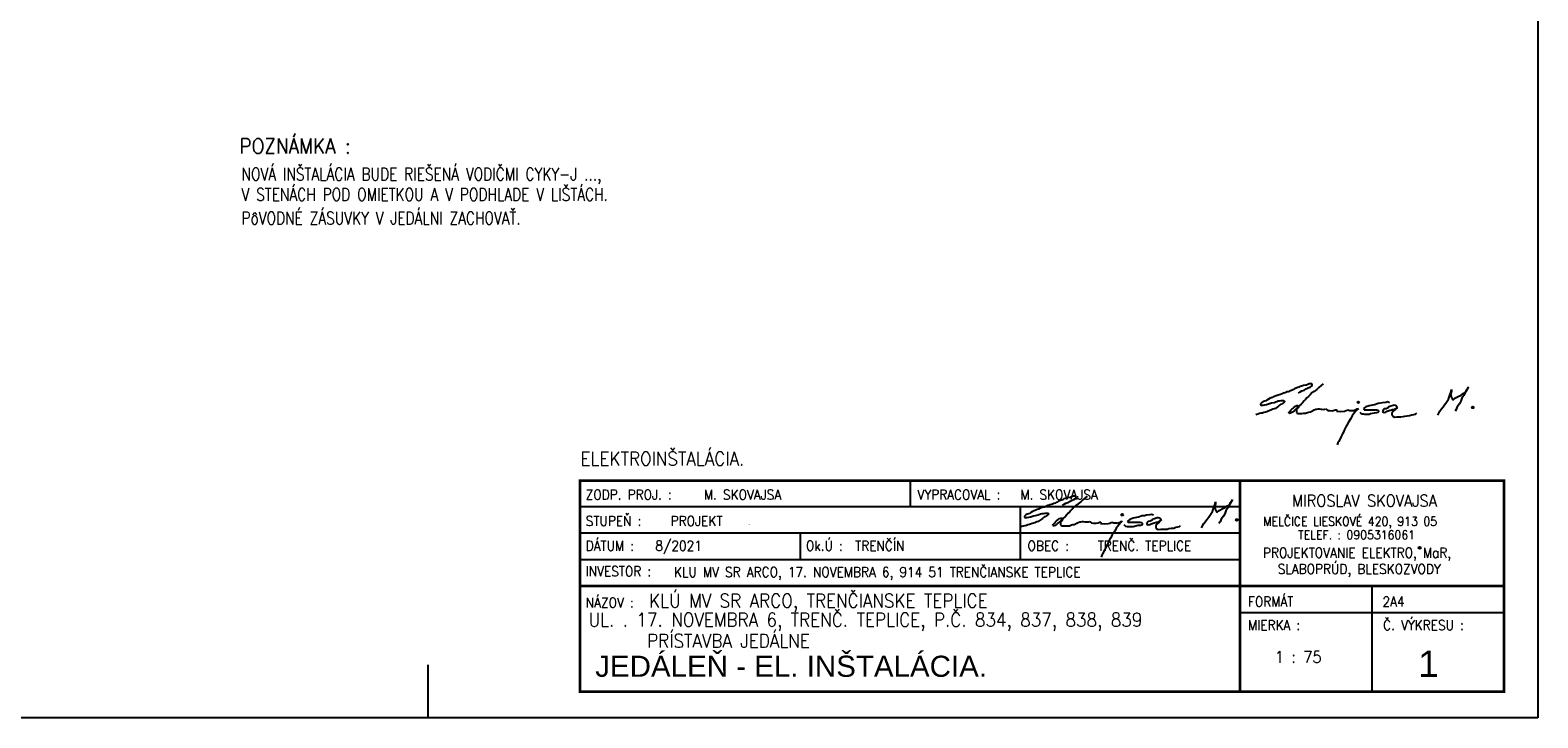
# Model space of a CAD drawing. Header units: inches. Extents: x 34737 to 291769, y 4926 to 74566.
# Tile 107 of 256: x 253174 to 267440, y 24155 to 30661. Entities that reach past the tile are written whole.
import ezdxf

# ---------------------------------------------------------------- set-up
doc = ezdxf.new("R2010")
doc.units = ezdxf.units.IN
doc.header["$LTSCALE"] = 300
doc.layers.add('!_A_01_TENKÁ', color=8, linetype='Continuous', lineweight=13)
doc.layers.add('!_A_02_HRUBÁ', color=255, linetype='Continuous', lineweight=35)
for name, color, linetype in [('FORMAT', 7, 'Continuous'), ('STENY_PODROVINOU', 7, 'Continuous'), ('TB_840_IVANOVCE_DWG', 7, 'Continuous'), ('text', 7, 'Continuous'), ('ZYRIAD', 7, 'Continuous')]:
    doc.layers.add(name, color=color, linetype=linetype)
doc.styles.add('Arial', font='arial.ttf')
doc.styles.add('ROMANS', font='romans.shx', dxfattribs={"width": 0.8})

msp = doc.modelspace()

# ---------------------------------------------------------------- linework, layer by layer
at = {"layer": '!_A_01_TENKÁ', "lineweight": -3}
msp.add_lwpolyline([(256940, 24155), (256940, 24655)], dxfattribs=at)
at = {"layer": '!_A_02_HRUBÁ', "lineweight": -3}
for p, q in [((267440, 39005), (267440, 24155)), ((267440, 24155), (246440, 24155))]:
    msp.add_line(p, q, dxfattribs=at)
at = {"layer": 'FORMAT', "lineweight": -3}
for p, q in [((261500, 26400), (261500, 26151)), ((264622, 26151), (258378, 26151)), ((262541, 26151), (262541, 25651)), ((264622, 25901), (258378, 25901)), ((260459, 25901), (260459, 25651)), ((264622, 25651), (258378, 25651)), ((265871, 24402), (265871, 25401)), ((264622, 25152), (267120, 25152))]:
    msp.add_line(p, q, dxfattribs=at)
at = {"layer": 'FORMAT', "lineweight": -3, "const_width": 25, "flags": 128}
msp.add_lwpolyline([(267120, 24402), (267120, 26400), (258378, 26400), (258378, 24402)], close=True, dxfattribs=at)
for points in [[(264622, 24402), (264622, 26400)], [(258378, 25401), (267120, 25401)]]:
    msp.add_lwpolyline(points, dxfattribs=at)
at = {"layer": 'STENY_PODROVINOU', "color": 7, "linetype": 'Continuous', "lineweight": -3}
for p, q in [((265094, 27248), (265081, 27240)), ((265108, 27251), (265094, 27248)), ((265115, 27256), (265108, 27251)), ((265129, 27261), (265115, 27256)), ((265137, 27269), (265129, 27261)), ((265158, 27276), (265137, 27269)), ((265177, 27283), (265158, 27276)), ((265189, 27290), (265177, 27283)), ((265203, 27293), (265189, 27290)), ((265191, 27240), (265208, 27250)), ((265223, 27299), (265203, 27293)), ((265208, 27250), (265228, 27256)), ((265249, 27304), (265223, 27299)), ((265228, 27256), (265247, 27269)), ((265247, 27269), (265268, 27278)), ((265262, 27309), (265249, 27304)), ((265275, 27315), (265262, 27309)), ((265268, 27278), (265284, 27285)), ((265288, 27315), (265275, 27315)), ((265284, 27285), (265298, 27294)), ((265294, 27315), (265288, 27315)), ((265299, 27315), (265294, 27315)), ((265298, 27294), (265303, 27302)), ((265303, 27311), (265299, 27315)), ((265303, 27302), (265303, 27311)), ((265349, 27263), (265323, 27244)), ((265368, 27281), (265349, 27263)), ((265390, 27300), (265368, 27281)), ((265410, 27315), (265390, 27300)), ((266615, 27233), (266623, 27263)), ((266623, 27263), (266622, 27244)), ((266757, 27239), (266766, 27256)), ((266782, 27280), (266760, 27242)), ((266766, 27256), (266785, 27285)), ((266785, 27285), (266782, 27280)), ((264822, 27133), (264815, 27126)), ((264815, 27126), (264815, 27122)), ((264815, 27122), (264815, 27117)), ((264815, 27117), (264823, 27114)), ((264828, 27139), (264822, 27133)), ((264823, 27114), (264841, 27114)), ((264841, 27147), (264828, 27139)), ((264866, 27153), (264841, 27147)), ((264841, 27114), (264873, 27121)), ((264875, 27162), (264866, 27153)), ((264873, 27121), (264901, 27130)), ((264892, 27170), (264875, 27162)), ((264908, 27178), (264892, 27170)), ((264901, 27130), (264921, 27134)), ((264925, 27185), (264908, 27178)), ((264921, 27134), (264945, 27139)), ((264935, 27191), (264925, 27185)), ((264948, 27194), (264935, 27191)), ((264945, 27139), (264969, 27148)), ((264964, 27201), (264948, 27194)), ((264991, 27211), (264964, 27201)), ((264969, 27148), (264983, 27153)), ((264983, 27153), (264995, 27153)), ((264996, 27113), (264987, 27104)), ((265004, 27213), (264991, 27211)), ((264995, 27153), (265012, 27156)), ((265005, 27120), (264996, 27113)), ((265020, 27220), (265004, 27213)), ((265016, 27122), (265005, 27120)), ((265012, 27156), (265030, 27156)), ((265023, 27130), (265016, 27122)), ((265038, 27229), (265020, 27220)), ((265034, 27136), (265023, 27130)), ((265030, 27156), (265036, 27156)), ((265039, 27142), (265034, 27136)), ((265036, 27156), (265043, 27152)), ((265040, 27227), (265038, 27229)), ((265043, 27146), (265039, 27142)), ((265056, 27233), (265040, 27227)), ((265043, 27152), (265043, 27149)), ((265043, 27149), (265043, 27146)), ((265069, 27239), (265056, 27233)), ((265081, 27240), (265069, 27239)), ((265147, 27104), (265160, 27109)), ((265160, 27109), (265168, 27110)), ((265181, 27107), (265163, 27087)), ((265168, 27110), (265174, 27105)), ((265174, 27105), (265174, 27097)), ((265176, 27227), (265191, 27240)), ((265199, 27122), (265181, 27107)), ((265212, 27136), (265199, 27122)), ((265229, 27155), (265212, 27136)), ((265241, 27166), (265229, 27155)), ((265254, 27182), (265241, 27166)), ((265269, 27196), (265254, 27182)), ((265284, 27212), (265269, 27196)), ((265302, 27229), (265284, 27212)), ((265323, 27244), (265302, 27229)), ((265845, 27107), (265812, 27097)), ((265875, 27113), (265845, 27107)), ((265894, 27117), (265875, 27113)), ((265928, 27129), (265894, 27117)), ((265951, 27131), (265928, 27129)), ((265970, 27135), (265951, 27131)), ((266002, 27140), (265970, 27135)), ((266016, 27144), (266002, 27140)), ((266036, 27136), (266016, 27144)), ((266072, 27110), (266048, 27103)), ((266083, 27112), (266072, 27110)), ((266096, 27109), (266083, 27112)), ((266109, 27092), (266096, 27109)), ((266543, 27096), (266557, 27116)), ((266557, 27116), (266570, 27133)), ((266570, 27133), (266583, 27152)), ((266583, 27152), (266593, 27170)), ((266593, 27170), (266605, 27199)), ((266605, 27199), (266615, 27233)), ((266622, 27244), (266618, 27216)), ((266618, 27216), (266621, 27192)), ((266621, 27192), (266630, 27174)), ((266630, 27174), (266635, 27161)), ((266635, 27161), (266660, 27182)), ((266660, 27182), (266692, 27199)), ((266697, 27126), (266678, 27098)), ((266692, 27199), (266714, 27209)), ((266710, 27150), (266697, 27126)), ((266722, 27178), (266710, 27150)), ((266714, 27209), (266734, 27224)), ((266740, 27205), (266722, 27178)), ((266734, 27224), (266744, 27226)), ((266760, 27242), (266740, 27205)), ((266744, 27226), (266757, 27239)), ((264789, 27028), (264772, 27023)), ((264805, 27034), (264789, 27028)), ((264819, 27036), (264805, 27034)), ((264835, 27039), (264819, 27036)), ((264847, 27044), (264835, 27039)), ((264862, 27048), (264847, 27044)), ((264874, 27051), (264862, 27048)), ((264889, 27058), (264874, 27051)), ((264914, 27065), (264889, 27058)), ((264932, 27075), (264914, 27065)), ((264947, 27078), (264932, 27075)), ((264956, 27083), (264947, 27078)), ((264973, 27095), (264956, 27083)), ((264987, 27104), (264973, 27095)), ((265085, 27039), (265086, 27047)), ((265090, 27035), (265085, 27039)), ((265086, 27047), (265092, 27053)), ((265100, 27036), (265090, 27035)), ((265092, 27053), (265100, 27062)), ((265100, 27062), (265111, 27074)), ((265117, 27048), (265100, 27036)), ((265111, 27074), (265120, 27083)), ((265133, 27060), (265117, 27048)), ((265120, 27083), (265131, 27092)), ((265131, 27092), (265147, 27104)), ((265147, 27073), (265133, 27060)), ((265163, 27087), (265147, 27073)), ((265156, 27068), (265155, 27055)), ((265155, 27055), (265155, 27045)), ((265155, 27045), (265163, 27038)), ((265165, 27081), (265156, 27068)), ((265163, 27038), (265172, 27035)), ((265169, 27086), (265165, 27081)), ((265174, 27090), (265169, 27086)), ((265172, 27035), (265185, 27035)), ((265174, 27097), (265174, 27090)), ((265185, 27035), (265206, 27035)), ((265206, 27035), (265221, 27036)), ((265221, 27036), (265241, 27036)), ((265241, 27036), (265259, 27044)), ((265259, 27044), (265272, 27047)), ((265272, 27047), (265288, 27049)), ((265288, 27049), (265301, 27056)), ((265301, 27056), (265312, 27061)), ((265312, 27061), (265324, 27068)), ((265324, 27068), (265338, 27074)), ((265338, 27074), (265349, 27075)), ((265349, 27075), (265360, 27077)), ((265360, 27077), (265372, 27077)), ((265372, 27077), (265388, 27075)), ((265388, 27075), (265397, 27074)), ((265397, 27074), (265422, 27073)), ((265422, 27073), (265431, 27077)), ((265431, 27077), (265440, 27073)), ((265440, 27073), (265452, 27064)), ((265452, 27064), (265470, 27062)), ((265470, 27062), (265494, 27061)), ((265494, 27061), (265513, 27065)), ((265513, 27065), (265526, 27070)), ((265526, 27070), (265537, 27070)), ((265537, 27070), (265536, 27057)), ((265536, 27057), (265573, 27053)), ((265573, 27053), (265609, 27058)), ((265609, 27058), (265625, 27062)), ((265625, 27062), (265643, 27069)), ((265643, 27069), (265661, 27064)), ((265670, 26986), (265647, 26953)), ((265661, 27064), (265692, 27064)), ((265684, 27013), (265670, 26986)), ((265699, 27034), (265684, 27013)), ((265692, 27064), (265696, 27062)), ((265696, 27062), (265721, 27071)), ((265712, 27049), (265699, 27034)), ((265725, 27065), (265712, 27049)), ((265721, 27071), (265729, 27077)), ((265742, 27081), (265725, 27065)), ((265729, 27077), (265742, 27081)), ((265768, 27035), (265760, 27045)), ((265776, 27028), (265768, 27035)), ((265790, 27027), (265776, 27028)), ((265812, 27097), (265790, 27081)), ((265790, 27081), (265795, 27070)), ((265802, 27026), (265790, 27027)), ((265795, 27070), (265806, 27070)), ((265817, 27026), (265802, 27026)), ((265806, 27070), (265824, 27070)), ((265843, 27026), (265817, 27026)), ((265824, 27070), (265846, 27070)), ((265855, 27030), (265843, 27026)), ((265846, 27070), (265871, 27070)), ((265890, 27038), (265855, 27030)), ((265871, 27070), (265907, 27070)), ((265912, 27040), (265890, 27038)), ((265907, 27070), (265924, 27068)), ((265925, 27043), (265912, 27040)), ((265924, 27068), (265931, 27061)), ((265931, 27051), (265925, 27043)), ((265931, 27061), (265931, 27051)), ((265976, 27065), (265970, 27051)), ((265970, 27051), (265985, 27045)), ((265987, 27077), (265976, 27065)), ((265985, 27045), (266001, 27047)), ((266005, 27079), (265987, 27077)), ((266001, 27047), (266014, 27056)), ((266024, 27088), (266005, 27079)), ((266014, 27056), (266043, 27065)), ((266031, 27099), (266024, 27088)), ((266048, 27103), (266031, 27099)), ((266043, 27065), (266065, 27071)), ((266071, 27055), (266059, 27036)), ((266059, 27036), (266059, 27019)), ((266059, 27019), (266069, 27008)), ((266065, 27071), (266085, 27075)), ((266069, 27008), (266082, 27001)), ((266091, 27071), (266071, 27055)), ((266082, 27001), (266106, 27002)), ((266085, 27075), (266111, 27092)), ((266109, 27088), (266091, 27071)), ((266106, 27002), (266145, 27002)), ((266111, 27092), (266109, 27088)), ((266145, 27002), (266166, 27005)), ((266166, 27005), (266182, 27010)), ((266182, 27010), (266204, 27012)), ((266204, 27012), (266227, 27014)), ((266227, 27014), (266247, 27023)), ((266247, 27023), (266265, 27026)), ((266265, 27026), (266283, 27028)), ((266283, 27028), (266294, 27038)), ((266492, 27018), (266511, 27058)), ((266511, 27058), (266524, 27074)), ((266524, 27074), (266543, 27096)), ((266666, 27073), (266656, 27057)), ((266674, 27090), (266666, 27073)), ((266678, 27098), (266674, 27090)), ((265592, 26843), (265580, 26817)), ((265602, 26858), (265592, 26843)), ((265610, 26883), (265602, 26858)), ((265621, 26902), (265610, 26883)), ((265632, 26923), (265621, 26902)), ((265647, 26953), (265632, 26923)), ((265548, 26757), (265540, 26738)), ((265556, 26770), (265548, 26757)), ((265580, 26817), (265556, 26770)), ((263041, 26251), (263028, 26245)), ((263054, 26251), (263041, 26251)), ((263061, 26251), (263054, 26251)), ((263066, 26251), (263061, 26251)), ((263070, 26247), (263066, 26251)), ((263177, 26251), (263157, 26236)), ((262659, 26106), (262642, 26098)), ((262674, 26114), (262659, 26106)), ((262691, 26121), (262674, 26114)), ((262702, 26127), (262691, 26121)), ((262715, 26130), (262702, 26127)), ((262730, 26138), (262715, 26130)), ((262758, 26147), (262730, 26138)), ((262771, 26149), (262758, 26147)), ((262786, 26156), (262771, 26149)), ((262804, 26165), (262786, 26156)), ((262807, 26164), (262804, 26165)), ((262823, 26169), (262807, 26164)), ((262836, 26175), (262823, 26169)), ((262847, 26177), (262836, 26175)), ((262860, 26184), (262847, 26177)), ((262875, 26187), (262860, 26184)), ((262881, 26192), (262875, 26187)), ((262895, 26197), (262881, 26192)), ((262903, 26205), (262895, 26197)), ((262924, 26212), (262903, 26205)), ((262944, 26219), (262924, 26212)), ((262942, 26164), (262958, 26177)), ((262955, 26226), (262944, 26219)), ((262970, 26229), (262955, 26226)), ((262958, 26177), (262975, 26186)), ((262989, 26235), (262970, 26229)), ((262975, 26186), (262994, 26192)), ((263015, 26240), (262989, 26235)), ((262994, 26192), (263014, 26205)), ((263020, 26118), (263007, 26102)), ((263014, 26205), (263035, 26214)), ((263028, 26245), (263015, 26240)), ((263036, 26132), (263020, 26118)), ((263035, 26214), (263050, 26221)), ((263050, 26148), (263036, 26132)), ((263050, 26221), (263065, 26230)), ((263069, 26165), (263050, 26148)), ((263065, 26230), (263070, 26238)), ((263089, 26180), (263069, 26165)), ((263070, 26238), (263070, 26247)), ((263115, 26199), (263089, 26180)), ((263135, 26217), (263115, 26199)), ((263157, 26236), (263135, 26217)), ((264350, 26088), (264360, 26106)), ((264360, 26106), (264372, 26135)), ((264372, 26135), (264382, 26169)), ((264382, 26169), (264390, 26199)), ((264389, 26181), (264385, 26152)), ((264385, 26152), (264387, 26128)), ((264387, 26128), (264396, 26110)), ((264390, 26199), (264389, 26181)), ((264396, 26110), (264402, 26097)), ((264402, 26097), (264426, 26118)), ((264426, 26118), (264459, 26135)), ((264459, 26135), (264481, 26145)), ((264489, 26114), (264477, 26086)), ((264481, 26145), (264500, 26160)), ((264507, 26141), (264489, 26114)), ((264500, 26160), (264511, 26162)), ((264526, 26178), (264507, 26141)), ((264511, 26162), (264524, 26175)), ((264524, 26175), (264533, 26192)), ((264549, 26216), (264526, 26178)), ((264533, 26192), (264551, 26221)), ((264551, 26221), (264549, 26216)), ((262556, 25965), (262539, 25959)), ((262571, 25970), (262556, 25965)), ((262586, 25972), (262571, 25970)), ((262588, 26069), (262582, 26062)), ((262582, 26062), (262582, 26058)), ((262582, 26058), (262582, 26053)), ((262582, 26053), (262590, 26050)), ((262601, 25975), (262586, 25972)), ((262595, 26075), (262588, 26069)), ((262590, 26050), (262608, 26050)), ((262608, 26083), (262595, 26075)), ((262613, 25980), (262601, 25975)), ((262633, 26089), (262608, 26083)), ((262608, 26050), (262639, 26057)), ((262629, 25984), (262613, 25980)), ((262640, 25987), (262629, 25984)), ((262642, 26098), (262633, 26089)), ((262639, 26057), (262668, 26066)), ((262656, 25994), (262640, 25987)), ((262681, 26001), (262656, 25994)), ((262668, 26066), (262687, 26070)), ((262699, 26011), (262681, 26001)), ((262687, 26070), (262712, 26075)), ((262713, 26014), (262699, 26011)), ((262712, 26075), (262735, 26084)), ((262722, 26019), (262713, 26014)), ((262739, 26031), (262722, 26019)), ((262735, 26084), (262750, 26089)), ((262754, 26040), (262739, 26031)), ((262750, 26089), (262761, 26089)), ((262763, 26049), (262754, 26040)), ((262761, 26089), (262778, 26092)), ((262772, 26056), (262763, 26049)), ((262782, 26058), (262772, 26056)), ((262778, 26092), (262797, 26092)), ((262790, 26066), (262782, 26058)), ((262800, 26072), (262790, 26066)), ((262797, 26092), (262803, 26092)), ((262806, 26078), (262800, 26072)), ((262803, 26092), (262810, 26088)), ((262810, 26082), (262806, 26078)), ((262810, 26088), (262810, 26085)), ((262810, 26085), (262810, 26082)), ((262851, 25975), (262853, 25983)), ((262856, 25971), (262851, 25975)), ((262853, 25983), (262859, 25989)), ((262867, 25972), (262856, 25971)), ((262859, 25989), (262867, 25998)), ((262867, 25998), (262877, 26010)), ((262884, 25984), (262867, 25972)), ((262877, 26010), (262886, 26019)), ((262899, 25996), (262884, 25984)), ((262886, 26019), (262898, 26028)), ((262898, 26028), (262914, 26040)), ((262914, 26009), (262899, 25996)), ((262914, 26040), (262927, 26045)), ((262929, 26023), (262914, 26009)), ((262923, 26004), (262922, 25991)), ((262922, 25991), (262922, 25981)), ((262922, 25981), (262929, 25974)), ((262932, 26017), (262923, 26004)), ((262927, 26045), (262935, 26046)), ((262948, 26043), (262929, 26023)), ((262929, 25974), (262938, 25971)), ((262936, 26022), (262932, 26017)), ((262935, 26046), (262941, 26041)), ((262941, 26026), (262936, 26022)), ((262938, 25971), (262951, 25971)), ((262941, 26041), (262941, 26033)), ((262941, 26033), (262941, 26026)), ((262966, 26058), (262948, 26043)), ((262951, 25971), (262972, 25971)), ((262979, 26072), (262966, 26058)), ((262972, 25971), (262988, 25972)), ((262996, 26091), (262979, 26072)), ((262988, 25972), (263007, 25972)), ((263007, 26102), (262996, 26091)), ((263007, 25972), (263026, 25980)), ((263026, 25980), (263039, 25983)), ((263039, 25983), (263054, 25985)), ((263054, 25985), (263067, 25992)), ((263067, 25992), (263079, 25997)), ((263079, 25997), (263091, 26004)), ((263091, 26004), (263105, 26010)), ((263105, 26010), (263115, 26011)), ((263115, 26011), (263127, 26013)), ((263127, 26013), (263139, 26013)), ((263139, 26013), (263154, 26011)), ((263154, 26011), (263164, 26010)), ((263164, 26010), (263188, 26009)), ((263188, 26009), (263197, 26013)), ((263197, 26013), (263206, 26009)), ((263206, 26009), (263218, 26000)), ((263218, 26000), (263236, 25998)), ((263236, 25998), (263261, 25997)), ((263261, 25997), (263279, 26001)), ((263279, 26001), (263292, 26006)), ((263292, 26006), (263304, 26006)), ((263304, 26006), (263303, 25993)), ((263303, 25993), (263339, 25989)), ((263339, 25989), (263376, 25994)), ((263376, 25994), (263391, 25998)), ((263391, 25998), (263409, 26005)), ((263409, 26005), (263428, 26000)), ((263428, 26000), (263459, 26000)), ((263465, 25970), (263451, 25949)), ((263459, 26000), (263463, 25998)), ((263463, 25998), (263487, 26007)), ((263478, 25985), (263465, 25970)), ((263491, 26001), (263478, 25985)), ((263487, 26007), (263495, 26013)), ((263508, 26017), (263491, 26001)), ((263495, 26013), (263508, 26017)), ((263535, 25971), (263527, 25981)), ((263542, 25965), (263535, 25971)), ((263557, 25963), (263542, 25965)), ((263579, 26033), (263557, 26017)), ((263557, 26017), (263562, 26006)), ((263562, 26006), (263572, 26006)), ((263572, 26006), (263591, 26006)), ((263611, 26043), (263579, 26033)), ((263591, 26006), (263613, 26006)), ((263622, 25966), (263610, 25962)), ((263641, 26049), (263611, 26043)), ((263613, 26006), (263637, 26006)), ((263657, 25974), (263622, 25966)), ((263637, 26006), (263674, 26006)), ((263661, 26053), (263641, 26049)), ((263679, 25976), (263657, 25974)), ((263695, 26065), (263661, 26053)), ((263674, 26006), (263691, 26004)), ((263692, 25979), (263679, 25976)), ((263691, 26004), (263697, 25997)), ((263697, 25987), (263692, 25979)), ((263718, 26067), (263695, 26065)), ((263697, 25997), (263697, 25987)), ((263736, 26071), (263718, 26067)), ((263769, 26076), (263736, 26071)), ((263743, 26001), (263736, 25987)), ((263736, 25987), (263752, 25981)), ((263753, 26013), (263743, 26001)), ((263752, 25981), (263767, 25983)), ((263771, 26015), (263753, 26013)), ((263767, 25983), (263780, 25992)), ((263783, 26080), (263769, 26076)), ((263791, 26024), (263771, 26015)), ((263780, 25992), (263809, 26001)), ((263803, 26072), (263783, 26080)), ((263797, 26035), (263791, 26024)), ((263814, 26039), (263797, 26035)), ((263809, 26001), (263831, 26007)), ((263839, 26046), (263814, 26039)), ((263838, 25991), (263826, 25972)), ((263826, 25972), (263826, 25955)), ((263831, 26007), (263852, 26011)), ((263857, 26007), (263838, 25991)), ((263849, 26048), (263839, 26046)), ((263862, 26045), (263849, 26048)), ((263852, 26011), (263878, 26028)), ((263875, 26024), (263857, 26007)), ((263875, 26028), (263862, 26045)), ((263878, 26028), (263875, 26024)), ((264032, 25962), (264050, 25965)), ((264050, 25965), (264060, 25974)), ((264258, 25954), (264278, 25995)), ((264278, 25995), (264291, 26010)), ((264291, 26010), (264309, 26032)), ((264309, 26032), (264324, 26052)), ((264324, 26052), (264337, 26069)), ((264337, 26069), (264350, 26088)), ((264433, 26009), (264422, 25993)), ((264441, 26026), (264433, 26009)), ((264445, 26034), (264441, 26026)), ((264464, 26062), (264445, 26034)), ((264477, 26086), (264464, 26062)), ((263387, 25838), (263377, 25819)), ((263399, 25859), (263387, 25838)), ((263413, 25889), (263399, 25859)), ((263437, 25922), (263413, 25889)), ((263451, 25949), (263437, 25922)), ((263568, 25962), (263557, 25963)), ((263584, 25962), (263568, 25962)), ((263610, 25962), (263584, 25962)), ((263826, 25955), (263835, 25944)), ((263835, 25944), (263848, 25937)), ((263848, 25937), (263873, 25939)), ((263873, 25939), (263912, 25939)), ((263912, 25939), (263933, 25941)), ((263933, 25941), (263948, 25946)), ((263948, 25946), (263970, 25948)), ((263970, 25948), (263994, 25950)), ((263994, 25950), (264013, 25959)), ((264013, 25959), (264032, 25962)), ((263314, 25693), (263307, 25675)), ((263322, 25706), (263314, 25693)), ((263347, 25753), (263322, 25706)), ((263359, 25779), (263347, 25753)), ((263369, 25794), (263359, 25779)), ((263377, 25819), (263369, 25794))]:
    msp.add_line(p, q, dxfattribs=at)
for centre in [(265741, 27140), (266824, 27092), (263507, 26076), (264591, 26028)]:
    msp.add_circle(centre, 7.91, dxfattribs=at)
at = {"layer": 'TB_840_IVANOVCE_DWG', "color": 7, "linetype": 'ByBlock', "lineweight": -3}
msp.add_circle((266322, 25763), 9.99, dxfattribs=at)
at = {"layer": 'ZYRIAD', "color": 7, "linetype": 'Continuous', "lineweight": -3, "ltscale": 0.18}
msp.add_arc((259975, 25987), 0.5, 270, 0, dxfattribs=at)

# ---------------------------------------------------------------- texts
at = {"color": 4, "lineweight": -3, "style": 'ROMANS', "width": 0.9}
for s, height, p in [('POZNÁMKA :', 142.2, (255155, 29493)), ('ELEKTROINŠTALÁCIA.', 129.13, (258382, 26542)), ('MIROSLAV SKOVAJSA', 112.09, (265114, 26153)), ('KLÚ MV SR ARCO, TRENČIANSKE TEPLICE', 129.13, (259031, 25198)), ('UL. . 17. NOVEMBRA 6, TRENČ. TEPLICE, P.Č. 834, 837, 838, 839 ', 129.13, (258458, 25018)), ('PRÍSTAVBA JEDÁLNE', 129.13, (259012, 24819))]:
    msp.add_text(s, height=height, dxfattribs=at).set_placement(p)
at = {"lineweight": -3, "style": 'ROMANS', "width": 0.9}
for s, height, p in [('ZODP. PROJ. :', 93.41, (258431, 26220)), ('M. SKOVAJSA', 93.41, (259549, 26220)), ('VYPRACOVAL :', 93.41, (261570, 26220)), ('M. SKOVAJSA', 93.41, (262544, 26220)), (' PROJEKT ', 93.4, (259177, 25971)), ('MELČICE LIESKOVÉ 420, 913 05', 84.07, (264842, 25972)), ('8/2021', 93.4, (259090, 25736)), ('Ok.Ú :', 93.4, (260514, 25736)), ('TRENČÍN', 93.4, (260980, 25736)), ('OBEC :', 93.4, (262611, 25736)), ('TRENČ. TEPLICE', 93.41, (263275, 25736)), ('TELEF. : 0905316061', 84.07, (265172, 25844)), ('KLU MV SR ARCO, 17. NOVEMBRA 6, 914 51 TRENČIANSKE TEPLICE', 93.41, (259266, 25487)), ('FORMÁT', 93.4, (264698, 25208)), ('2A4', 93.4, (265970, 25208)), ('Č. VÝKRESU :', 93.41, (265976, 24985)), ('MIERKA :', 93.4, (264698, 24985)), ('1 : 75', 112.1, (264952, 24675))]:
    msp.add_text(s, height=height, dxfattribs=at).set_placement(p)
at = {"color": 7, "lineweight": -3, "style": 'ROMANS', "width": 0.9}
for s, p in [('STUPEŇ :', (258431, 25971)), ('DÁTUM :', (258431, 25736)), ('INVESTOR :', (258431, 25495)), ('NÁZOV :', (258431, 25198))]:
    msp.add_text(s, height=93.4, dxfattribs=at).set_placement(p)
at = {"color": 3, "lineweight": -3, "style": 'ROMANS', "width": 0.9}
for s, p in [('PROJEKTOVANIE ELEKTRO, MaR,', (264839, 25670)), ('SLABOPRÚD, BLESKOZVODY', (264979, 25517))]:
    msp.add_text(s, height=93.41, dxfattribs=at).set_placement(p)
at = {"layer": 'FORMAT', "color": 1, "lineweight": -3, "style": 'Arial'}
for s, height, p in [('JEDÁLEŇ - EL. INŠTALÁCIA.', 199.82, (258521, 24543)), ('1', 250, (266308, 24541))]:
    msp.add_text(s, height=height, dxfattribs=at).set_placement(p)
at = {"layer": 'text', "color": 7, "lineweight": -3, "style": 'ROMANS', "width": 0.8}
for s, p in [('NOVÁ INŠTALÁCIA BUDE RIEŠENÁ VODIČMI CYKY-J ..., ', (255174, 29240)), ('V STENÁCH POD OMIETKOU A V PODHLADE V LIŠTÁCH.', (255174, 29047)), ('PôVODNÉ ZÁSUVKY V JEDÁLNI ZACHOVAŤ.', (255174, 28824))]:
    msp.add_text(s, height=119.09, dxfattribs=at).set_placement(p)

doc.saveas('drawing.dxf')
